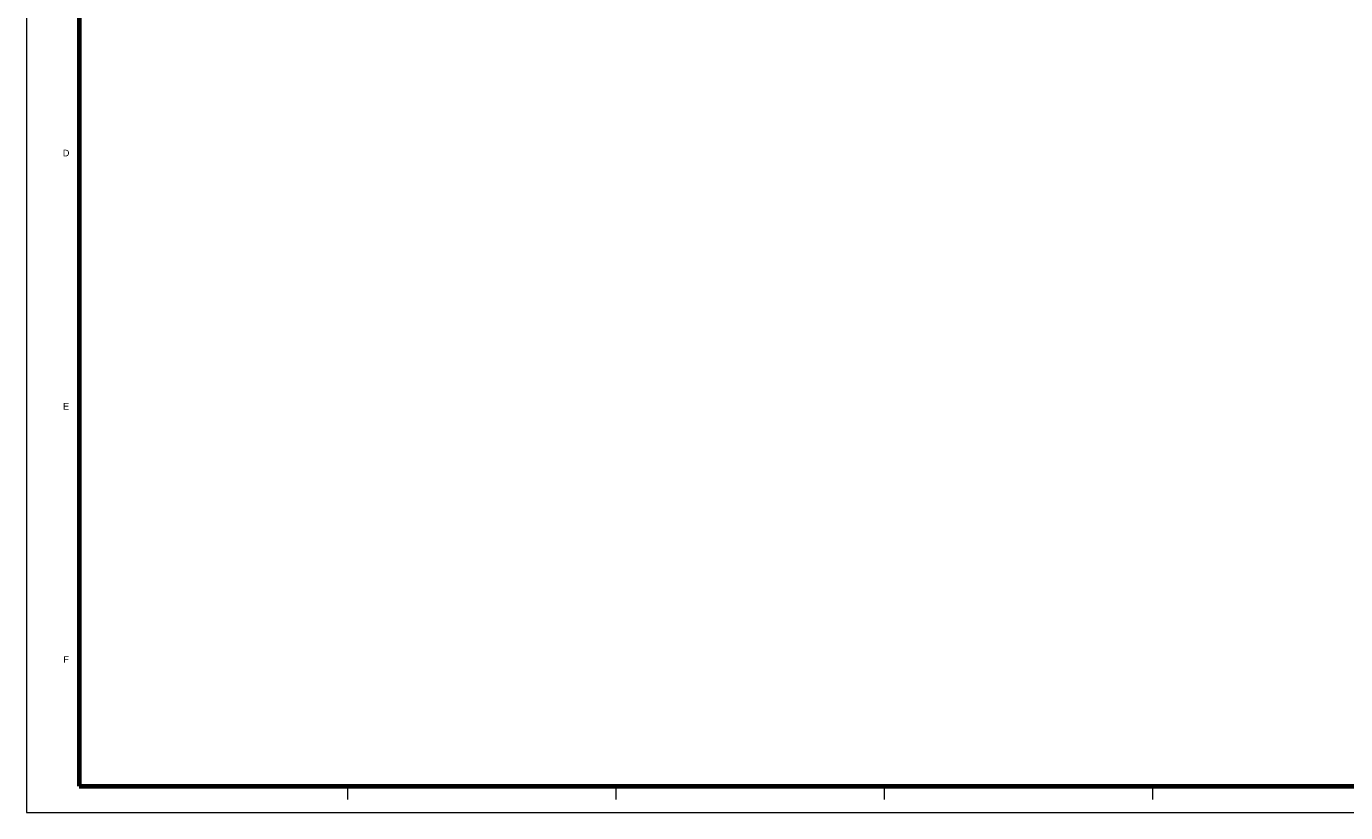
# Model space of a CAD drawing. Header units: millimetres. Extents: x 0 to 841, y 0 to 594.
# Tile 1 of 4: x 0 to 498, y 0 to 297. Entities that reach past the tile are written whole.
import ezdxf
from ezdxf.enums import TextEntityAlignment as Align

# ---------------------------------------------------------------- set-up
doc = ezdxf.new("R2010")
doc.units = ezdxf.units.MM
for name, color, linetype, lineweight in [('FINA', 7, 'CONTINUOUS', 18), ('MARCO', 7, 'CONTINUOUS', 70), ('TXT', 7, 'CONTINUOUS', 25)]:
    doc.layers.add(name, color=color, linetype=linetype, lineweight=lineweight)
doc.styles.add('STD', font='LiberationSans-Regular.ttf')

msp = doc.modelspace()

# ---------------------------------------------------------------- linework, layer by layer
at = {"layer": 'FINA'}
for p, q in [((121.375, 10), (121.375, 5)), ((222.75, 10), (222.75, 5)), ((324.125, 10), (324.125, 5)), ((425.5, 10), (425.5, 5))]:
    msp.add_line(p, q, dxfattribs=at)
msp.add_lwpolyline([(0, 0), (841, 0), (841, 594), (0, 594)], close=True, dxfattribs=at)
at = {"layer": 'MARCO'}
msp.add_lwpolyline([(20, 10), (831, 10), (831, 584), (20, 584)], close=True, dxfattribs=at)

# ---------------------------------------------------------------- texts
at = {"layer": 'TXT', "style": 'STD'}
for s, p in [('D', (15, 249.167)), ('E', (15, 153.5)), ('F', (15, 57.833))]:
    msp.add_text(s, height=2.5, dxfattribs=at).set_placement(p, align=Align.MIDDLE_CENTER)

doc.saveas('drawing.dxf')
